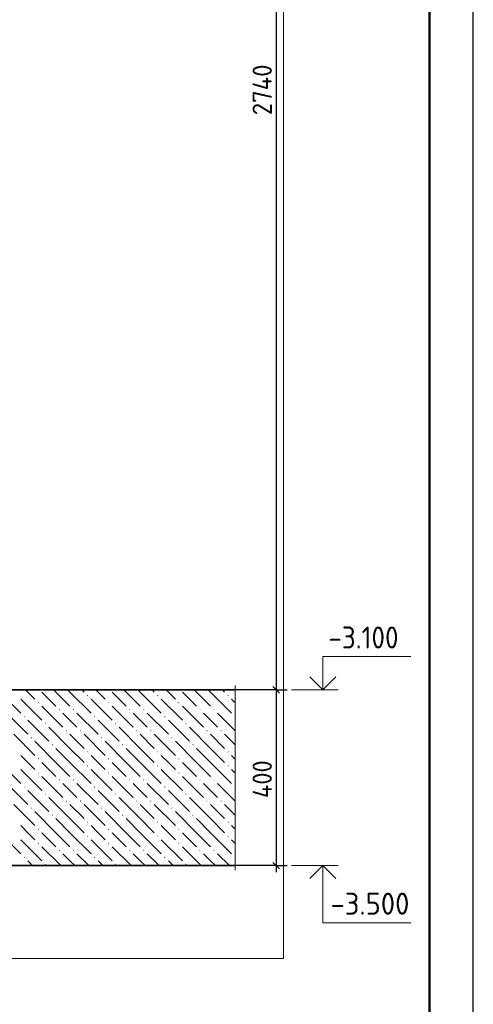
# Model space of a CAD drawing. Header units: millimetres. Extents: x 0 to 50400, y 0 to 35640.
# Tile 17 of 19: x 44203 to 50400, y 9203 to 22652. Entities that reach past the tile are written whole.
import ezdxf

# ---------------------------------------------------------------- set-up
doc = ezdxf.new("R2010")
doc.units = ezdxf.units.MM
doc.layers.add('Standard', color=7, linetype='Continuous', lineweight=25)
doc.layers.add('ЖБ Плита Фундамента верхний уровень', color=7, linetype='Continuous', lineweight=35)
doc.layers.add('Размерная выноска', color=7, linetype='Continuous')
doc.styles.add('ISOCPEUR', font='txt')

msp = doc.modelspace()

# ---------------------------------------------------------------- hatches: boundary and pattern name
at = {"layer": 'ЖБ Плита Фундамента верхний уровень', "linetype": 'Continuous', "lineweight": 18, "transparency": 33554687}
for points in [[(44450, 13323), (44458, 13331), (44466, 13323), (44458, 13315)], [(45122, 13419), (45130, 13427), (45138, 13419), (45130, 13411)], [(45410, 13323), (45418, 13331), (45426, 13323), (45418, 13315)], [(46082, 13419), (46090, 13427), (46098, 13419), (46090, 13411)], [(46370, 13323), (46378, 13331), (46386, 13323), (46378, 13315)], [(47042, 13419), (47050, 13427), (47058, 13419), (47050, 13411)], [(44738, 13227), (44746, 13235), (44754, 13227), (44746, 13219)], [(44930, 13227), (44938, 13235), (44946, 13227), (44938, 13219)], [(45698, 13227), (45706, 13235), (45714, 13227), (45706, 13219)], [(45890, 13227), (45898, 13235), (45906, 13227), (45898, 13219)], [(46658, 13227), (46666, 13235), (46674, 13227), (46666, 13219)], [(46850, 13227), (46858, 13235), (46866, 13227), (46858, 13219)], [(44258, 13131), (44266, 13139), (44274, 13131), (44266, 13123)], [(45218, 13131), (45226, 13139), (45234, 13131), (45226, 13123)], [(46178, 13131), (46186, 13139), (46194, 13131), (46186, 13123)], [(47138, 13131), (47146, 13139), (47148, 13136), (47148, 13126), (47146, 13123)], [(44546, 13035), (44554, 13043), (44562, 13035), (44554, 13027)], [(44834, 12939), (44842, 12947), (44850, 12939), (44842, 12931)], [(45026, 12939), (45034, 12947), (45042, 12939), (45034, 12931)], [(45506, 13035), (45514, 13043), (45522, 13035), (45514, 13027)], [(45794, 12939), (45802, 12947), (45810, 12939), (45802, 12931)], [(45986, 12939), (45994, 12947), (46002, 12939), (45994, 12931)], [(46466, 13035), (46474, 13043), (46482, 13035), (46474, 13027)], [(46754, 12939), (46762, 12947), (46770, 12939), (46762, 12931)], [(46946, 12939), (46954, 12947), (46962, 12939), (46954, 12931)], [(44354, 12843), (44362, 12851), (44370, 12843), (44362, 12835)], [(45314, 12843), (45322, 12851), (45330, 12843), (45322, 12835)], [(46274, 12843), (46282, 12851), (46290, 12843), (46282, 12835)], [(44642, 12747), (44650, 12755), (44658, 12747), (44650, 12739)], [(45122, 12651), (45130, 12659), (45138, 12651), (45130, 12643)], [(45602, 12747), (45610, 12755), (45618, 12747), (45610, 12739)], [(46082, 12651), (46090, 12659), (46098, 12651), (46090, 12643)], [(46562, 12747), (46570, 12755), (46578, 12747), (46570, 12739)], [(47042, 12651), (47050, 12659), (47058, 12651), (47050, 12643)], [(44450, 12555), (44458, 12563), (44466, 12555), (44458, 12547)], [(45410, 12555), (45418, 12563), (45426, 12555), (45418, 12547)], [(46370, 12555), (46378, 12563), (46386, 12555), (46378, 12547)], [(45122, 12459), (45130, 12467), (45138, 12459), (45130, 12451)], [(46082, 12459), (46090, 12467), (46098, 12459), (46090, 12451)], [(47042, 12459), (47050, 12467), (47058, 12459), (47050, 12451)], [(44450, 12363), (44458, 12371), (44466, 12363), (44458, 12355)], [(44738, 12267), (44746, 12275), (44754, 12267), (44746, 12259)], [(44930, 12267), (44938, 12275), (44946, 12267), (44938, 12259)], [(45410, 12363), (45418, 12371), (45426, 12363), (45418, 12355)], [(45698, 12267), (45706, 12275), (45714, 12267), (45706, 12259)], [(45890, 12267), (45898, 12275), (45906, 12267), (45898, 12259)], [(46370, 12363), (46378, 12371), (46386, 12363), (46378, 12355)], [(46658, 12267), (46666, 12275), (46674, 12267), (46666, 12259)], [(46850, 12267), (46858, 12275), (46866, 12267), (46858, 12259)], [(44258, 12171), (44266, 12179), (44274, 12171), (44266, 12163)], [(45218, 12171), (45226, 12179), (45234, 12171), (45226, 12163)], [(46178, 12171), (46186, 12179), (46194, 12171), (46186, 12163)], [(47138, 12171), (47146, 12179), (47148, 12176), (47148, 12166), (47146, 12163)], [(44546, 12075), (44554, 12083), (44562, 12075), (44554, 12067)], [(44834, 11979), (44842, 11987), (44850, 11979), (44842, 11971)], [(45026, 11979), (45034, 11987), (45042, 11979), (45034, 11971)], [(45506, 12075), (45514, 12083), (45522, 12075), (45514, 12067)], [(45794, 11979), (45802, 11987), (45810, 11979), (45802, 11971)], [(45986, 11979), (45994, 11987), (46002, 11979), (45994, 11971)], [(46466, 12075), (46474, 12083), (46482, 12075), (46474, 12067)], [(46754, 11979), (46762, 11987), (46770, 11979), (46762, 11971)], [(46946, 11979), (46954, 11987), (46962, 11979), (46954, 11971)], [(44354, 11883), (44362, 11891), (44370, 11883), (44362, 11875)], [(45314, 11883), (45322, 11891), (45330, 11883), (45322, 11875)], [(46274, 11883), (46282, 11891), (46290, 11883), (46282, 11875)], [(44642, 11787), (44650, 11795), (44658, 11787), (44650, 11779)], [(45602, 11787), (45610, 11795), (45618, 11787), (45610, 11779)], [(46562, 11787), (46570, 11795), (46578, 11787), (46570, 11779)], [(44450, 11595), (44458, 11603), (44466, 11595), (44458, 11587)], [(45122, 11691), (45130, 11699), (45138, 11691), (45130, 11683)], [(45410, 11595), (45418, 11603), (45426, 11595), (45418, 11587)], [(46082, 11691), (46090, 11699), (46098, 11691), (46090, 11683)], [(46370, 11595), (46378, 11603), (46386, 11595), (46378, 11587)], [(47042, 11691), (47050, 11699), (47058, 11691), (47050, 11683)], [(45122, 11499), (45130, 11507), (45138, 11499), (45130, 11491)], [(46082, 11499), (46090, 11507), (46098, 11499), (46090, 11491)], [(47042, 11499), (47050, 11507), (47058, 11499), (47050, 11491)], [(44450, 11403), (44458, 11411), (44466, 11403), (44458, 11395)], [(44738, 11307), (44746, 11315), (44754, 11307), (44746, 11299)], [(44930, 11307), (44938, 11315), (44946, 11307), (44938, 11299)], [(45410, 11403), (45418, 11411), (45426, 11403), (45418, 11395)], [(45698, 11307), (45706, 11315), (45714, 11307), (45706, 11299)], [(45890, 11307), (45898, 11315), (45906, 11307), (45898, 11299)], [(46370, 11403), (46378, 11411), (46386, 11403), (46378, 11395)], [(46658, 11307), (46666, 11315), (46674, 11307), (46666, 11299)], [(46850, 11307), (46858, 11315), (46866, 11307), (46858, 11299)], [(44258, 11211), (44266, 11219), (44274, 11211), (44266, 11203)], [(45218, 11211), (45226, 11219), (45234, 11211), (45226, 11203)], [(46178, 11211), (46186, 11219), (46194, 11211), (46186, 11203)], [(47138, 11211), (47146, 11219), (47148, 11216), (47148, 11206), (47146, 11203)], [(44546, 11115), (44554, 11123), (44562, 11115), (44554, 11107)], [(45506, 11115), (45514, 11123), (45522, 11115), (45514, 11107)], [(46466, 11115), (46474, 11123), (46482, 11115), (46474, 11107)]]:
    msp.add_hatch(color=7, dxfattribs=at).paths.add_polyline_path(points, flags=16)

# ---------------------------------------------------------------- linework, layer by layer
at = {"layer": 'Standard', "color": 7, "linetype": 'Continuous', "lineweight": -3, "transparency": 33554687}
for p, q in [((47708, 29937), (47708, 13497)), ((47708, 13497), (47558, 13497)), ((47708, 13497), (47858, 13497)), ((47708, 13497), (47708, 11097)), ((47708, 11097), (47016, 11097)), ((47708, 11097), (47558, 11097)), ((47708, 11097), (47858, 11097)), ((47708, 11097), (47708, 11007))]:
    msp.add_line(p, q, dxfattribs=at)
at = {"layer": 'Standard', "color": 7, "linetype": 'Continuous', "lineweight": 25, "transparency": 33554687}
for p, q in [((47663, 13542), (47753, 13452)), ((47663, 11142), (47753, 11052))]:
    msp.add_line(p, q, dxfattribs=at)
at = {"layer": 'Standard', "color": 7, "linetype": 'Continuous', "lineweight": 13, "transparency": 33554687}
for p, q in [((47918, 13497), (48554, 13497)), ((47918, 11097), (48554, 11097))]:
    msp.add_line(p, q, dxfattribs=at)
at = {"layer": 'Standard', "color": 7, "linetype": 'Continuous', "lineweight": 25, "transparency": 33554687}
msp.add_lwpolyline([(0, 0), (50400, 0), (50400, 35640), (0, 35640), (0, 0)], close=True, dxfattribs=at)
at = {"layer": 'Standard', "color": 7, "linetype": 'Continuous', "lineweight": 50, "transparency": 33554687}
msp.add_lwpolyline([(2400, 35040), (49800, 35040), (49800, 600), (2400, 600), (2400, 35040)], close=True, dxfattribs=at)
at = {"layer": 'Standard', "color": 254, "linetype": 'Continuous', "lineweight": 13, "true_color": 0xc4c4ff, "transparency": 33554687}
msp.add_lwpolyline([(36780, 9828), (47808, 9828), (47808, 33864), (36780, 33864), (36780, 9828)], dxfattribs=at)
at = {"layer": 'Standard', "color": 7, "linetype": 'Continuous', "lineweight": 13, "transparency": 33554687}
for points in [[(48345, 13497), (48345, 13953), (49545, 13953)], [(48345, 11097), (48345, 10317), (49545, 10317)]]:
    msp.add_lwpolyline(points, dxfattribs=at)
at = {"layer": 'Standard', "color": 7, "linetype": 'Continuous', "lineweight": 35, "transparency": 33554687}
for points in [[(48167, 13675), (48345, 13497), (48523, 13675)], [(48167, 10919), (48345, 11097), (48523, 10919)]]:
    msp.add_lwpolyline(points, dxfattribs=at)
at = {"layer": 'Standard', "color": 7, "linetype": 'Continuous', "lineweight": -3, "transparency": 33554687}
msp.add_lwpolyline([(47708, 13497), (47688, 13497), (47688, 13497), (47016, 13497)], dxfattribs=at)
at = {"layer": 'ЖБ Плита Фундамента верхний уровень', "color": 7, "linetype": 'Continuous', "lineweight": 35, "transparency": 33554687}
for p, q in [((47148, 13497), (41819, 13497)), ((40019, 11097), (47148, 11097))]:
    msp.add_line(p, q, dxfattribs=at)
at = {"layer": 'ЖБ Плита Фундамента верхний уровень', "color": 252, "linetype": 'Continuous', "lineweight": 18, "true_color": 0x8f8f8f, "transparency": 33554687}
for p, q in [((43930, 13467), (44218, 13179)), ((44314, 13467), (44284, 13497)), ((44410, 13371), (44314, 13467)), ((44506, 13467), (44698, 13275)), ((44698, 13467), (44668, 13497)), ((44698, 13467), (44890, 13275)), ((44860, 13497), (44890, 13467)), ((44890, 13467), (45178, 13179)), ((45052, 13497), (45082, 13467)), ((45274, 13467), (45244, 13497)), ((45370, 13371), (45274, 13467)), ((45466, 13467), (45658, 13275)), ((45658, 13467), (45628, 13497)), ((45658, 13467), (45850, 13275)), ((45820, 13497), (45850, 13467)), ((45850, 13467), (46138, 13179)), ((46012, 13497), (46042, 13467)), ((46234, 13467), (46204, 13497)), ((46330, 13371), (46234, 13467)), ((46426, 13467), (46618, 13275)), ((46618, 13467), (46588, 13497)), ((46618, 13467), (46810, 13275)), ((46780, 13497), (46810, 13467)), ((46810, 13467), (47098, 13179)), ((46972, 13497), (47002, 13467)), ((44218, 13371), (44506, 13083)), ((45178, 13371), (45466, 13083)), ((46138, 13371), (46426, 13083)), ((47098, 13371), (47148, 13321)), ((44506, 13275), (44794, 12987)), ((45466, 13275), (45754, 12987)), ((46426, 13275), (46714, 12987)), ((44026, 13179), (44314, 12891)), ((44314, 13083), (44602, 12795)), ((44890, 13083), (44794, 13179)), ((44986, 12987), (44890, 13083)), ((44986, 13179), (45274, 12891)), ((45274, 13083), (45562, 12795)), ((45850, 13083), (45754, 13179)), ((45946, 12987), (45850, 13083)), ((45946, 13179), (46234, 12891)), ((46234, 13083), (46522, 12795)), ((46810, 13083), (46714, 13179)), ((46906, 12987), (46810, 13083)), ((46906, 13179), (47148, 12937)), ((44890, 12699), (44602, 12987)), ((45850, 12699), (45562, 12987)), ((46810, 12699), (46522, 12987)), ((44122, 12891), (44410, 12603)), ((44698, 12507), (44410, 12795)), ((44890, 12891), (45082, 12699)), ((45082, 12891), (45370, 12603)), ((45658, 12507), (45370, 12795)), ((45850, 12891), (46042, 12699)), ((46042, 12891), (46330, 12603)), ((46618, 12507), (46330, 12795)), ((46810, 12891), (47002, 12699)), ((47002, 12891), (47148, 12745)), ((44698, 12699), (44890, 12507)), ((44890, 12699), (45082, 12507)), ((45658, 12699), (45850, 12507)), ((45850, 12699), (46042, 12507)), ((46618, 12699), (46810, 12507)), ((46810, 12699), (47002, 12507)), ((44314, 12507), (44218, 12603)), ((45274, 12507), (45178, 12603)), ((46234, 12507), (46138, 12603)), ((47148, 12553), (47098, 12603)), ((43930, 12507), (44218, 12219)), ((44218, 12411), (44506, 12123)), ((44410, 12411), (44314, 12507)), ((44506, 12507), (44698, 12315)), ((44698, 12507), (44890, 12315)), ((44890, 12507), (45178, 12219)), ((45178, 12411), (45466, 12123)), ((45370, 12411), (45274, 12507)), ((45466, 12507), (45658, 12315)), ((45658, 12507), (45850, 12315)), ((45850, 12507), (46138, 12219)), ((46138, 12411), (46426, 12123)), ((46330, 12411), (46234, 12507)), ((46426, 12507), (46618, 12315)), ((46618, 12507), (46810, 12315)), ((46810, 12507), (47098, 12219)), ((47098, 12411), (47148, 12361)), ((44506, 12315), (44794, 12027)), ((45466, 12315), (45754, 12027)), ((46426, 12315), (46714, 12027)), ((44026, 12219), (44314, 11931)), ((44314, 12123), (44602, 11835)), ((44890, 12123), (44794, 12219)), ((44986, 12027), (44890, 12123)), ((44986, 12219), (45274, 11931)), ((45274, 12123), (45562, 11835)), ((45850, 12123), (45754, 12219)), ((45946, 12027), (45850, 12123)), ((45946, 12219), (46234, 11931)), ((46234, 12123), (46522, 11835)), ((46810, 12123), (46714, 12219)), ((46906, 12027), (46810, 12123)), ((46906, 12219), (47148, 11977)), ((44890, 11739), (44602, 12027)), ((45850, 11739), (45562, 12027)), ((46810, 11739), (46522, 12027)), ((44122, 11931), (44410, 11643)), ((44698, 11547), (44410, 11835)), ((44890, 11931), (45082, 11739)), ((45082, 11931), (45370, 11643)), ((45658, 11547), (45370, 11835)), ((45850, 11931), (46042, 11739)), ((46042, 11931), (46330, 11643)), ((46618, 11547), (46330, 11835)), ((46810, 11931), (47002, 11739)), ((47002, 11931), (47148, 11785)), ((44698, 11739), (44890, 11547)), ((44890, 11739), (45082, 11547)), ((45658, 11739), (45850, 11547)), ((45850, 11739), (46042, 11547)), ((46618, 11739), (46810, 11547)), ((46810, 11739), (47002, 11547)), ((44314, 11547), (44218, 11643)), ((45274, 11547), (45178, 11643)), ((46234, 11547), (46138, 11643)), ((47148, 11593), (47098, 11643)), ((43930, 11547), (44218, 11259)), ((44218, 11451), (44506, 11163)), ((44410, 11451), (44314, 11547)), ((44506, 11547), (44698, 11355)), ((44698, 11547), (44890, 11355)), ((44890, 11547), (45178, 11259)), ((45178, 11451), (45466, 11163)), ((45370, 11451), (45274, 11547)), ((45466, 11547), (45658, 11355)), ((45658, 11547), (45850, 11355)), ((45850, 11547), (46138, 11259)), ((46138, 11451), (46426, 11163)), ((46330, 11451), (46234, 11547)), ((46426, 11547), (46618, 11355)), ((46618, 11547), (46810, 11355)), ((46810, 11547), (47098, 11259)), ((47098, 11451), (47148, 11401)), ((44506, 11355), (44764, 11097)), ((45466, 11355), (45724, 11097)), ((46426, 11355), (46684, 11097)), ((44314, 11163), (44380, 11097)), ((44890, 11163), (44794, 11259)), ((44956, 11097), (44890, 11163)), ((44986, 11259), (45148, 11097)), ((45274, 11163), (45340, 11097)), ((45850, 11163), (45754, 11259)), ((45916, 11097), (45850, 11163)), ((45946, 11259), (46108, 11097)), ((46234, 11163), (46300, 11097)), ((46810, 11163), (46714, 11259)), ((46876, 11097), (46810, 11163)), ((46906, 11259), (47068, 11097))]:
    msp.add_line(p, q, dxfattribs=at)
at = {"layer": 'Размерная выноска', "color": 7, "linetype": 'Continuous', "lineweight": 13, "transparency": 33554687}
msp.add_line((47148, 13557), (47148, 11037), dxfattribs=at)

# ---------------------------------------------------------------- texts
at = {"layer": 'Standard', "color": 7, "linetype": 'Continuous', "lineweight": 25, "transparency": 33554687, "char_height": 264, "attachment_point": 7, "rotation": 90, "style": 'ISOCPEUR'}
for s, insert, width in [('\\W0.93;2740', (47648, 21347), 888.46), ('\\W0.92;400', (47648, 12020), 701.33)]:
    msp.add_mtext(s, dxfattribs=dict(at, insert=insert, width=width))
at = {"layer": 'Standard', "color": 7, "linetype": 'Continuous', "lineweight": 25, "transparency": 33554687, "char_height": 300, "attachment_point": 7, "style": 'ISOCPEUR'}
for s, insert, width in [('\\W0.90;-3.100', (48420, 14063), 1214.12), ('\\W0.95;-3.500', (48450, 10427), 1281.45)]:
    msp.add_mtext(s, dxfattribs=dict(at, insert=insert, width=width))

doc.saveas('drawing.dxf')
